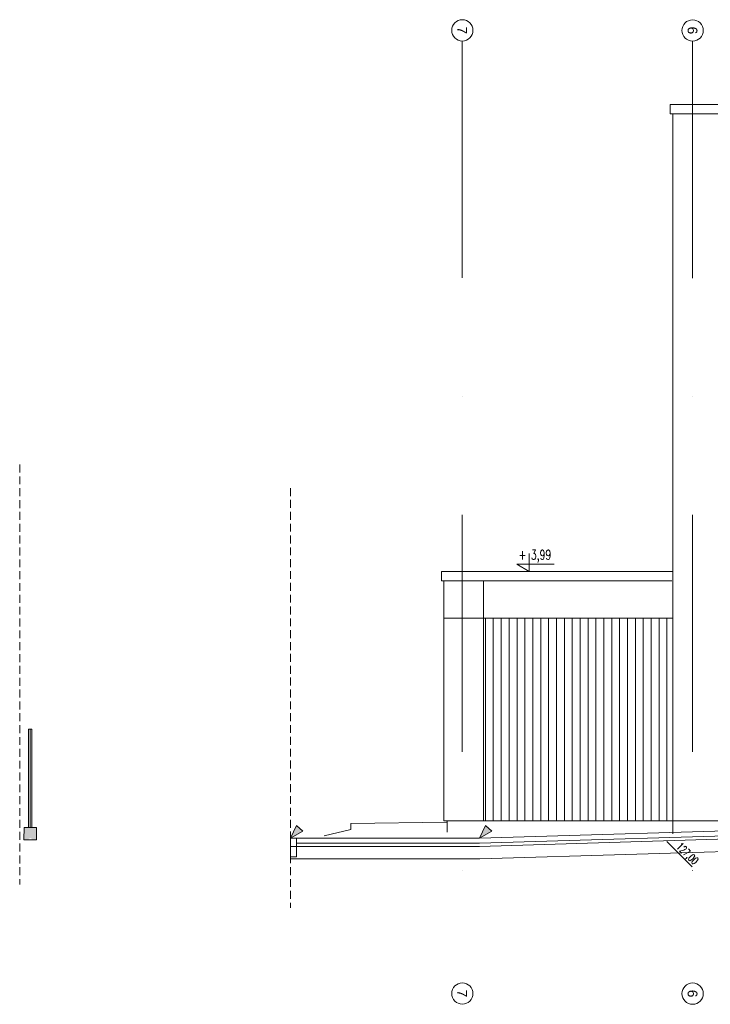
# Model space of a CAD drawing. Header units: centimetres. Extents: x -122 to 72759, y 3298 to 43172.
# Tile 7 of 243: x 25247 to 26358, y 19935 to 21519. Entities that reach past the tile are written whole.
import ezdxf

# ---------------------------------------------------------------- set-up
doc = ezdxf.new("R2010")
doc.units = ezdxf.units.CM
doc.header["$MEASUREMENT"] = 0
for name, pattern in [('0.50mmSolid', [0]), ('3', [1, 0.5, -0.5]), ('DASH2', [19.049999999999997, 12.7, -6.349999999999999]), ('DASHDOT', [25.4, 12.7, -6.35, 0, -6.35])]:
    doc.linetypes.add(name, pattern=pattern)
for name, color, linetype, lineweight in [('0-meble', 7, 'Continuous', 5), ('0-OSIE', 7, 'DASHDOT', 5), ('0-WIDOSK', 7, 'Continuous', 5), ('1- ŚREDNIA', 7, 'Continuous', 5), ('1-METKI', 7, 'Continuous', 5), ('_ nowe meble', 7, 'Continuous', 5), ('PR-METKI', 7, 'Continuous', 5), ('PRZERYWANA', 7, 'DASH2', 5), ('WYMIAREK', 7, 'Continuous', 5), ('wymiarowanie', 7, 'Continuous', 5), ('ZZZ_Xref', 7, 'Continuous', 5)]:
    doc.layers.add(name, color=color, linetype=linetype, lineweight=lineweight)
doc.styles.add('ROMAN', font='romans.shx', dxfattribs={"width": 0.7})
doc.styles.get("Standard").update_dxf_attribs({"font": 'ARIAL.TTF'})

# ---------------------------------------------------------------- blocks, each defined once
blk = doc.blocks.new('G$C1FD5D5F6')
at = {"layer": '0-OSIE', "ltscale": 30}
for points in [[(-3.874301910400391e-07, 1309.524713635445), (2.086162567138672e-07, -205.2947586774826)], [(370.6193493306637, 1309.289709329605), (370.6193504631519, -205.5297627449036)], [(559.6760738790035, 1309.508576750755), (559.6760730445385, -205.3108962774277)], [(893.5374016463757, 1309.399463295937), (893.5374023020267, -205.4200088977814)], [(1446.462766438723, 1309.513214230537), (1446.462766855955, -205.3062583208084)], [(1538.598345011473, 1309.526631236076), (1538.59834626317, -205.2928411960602)], [(1713.673783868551, 1309.51377594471), (1713.673783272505, -205.3056961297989)]]:
    blk.add_lwpolyline(points, dxfattribs=at)
at = {"layer": '0-OSIE', "linetype": '0.50mmSolid', "ltscale": 40}
for centre in [(-1.221895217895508e-06, 1326.660354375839), (370.6193497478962, 1326.425350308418), (559.6760720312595, 1326.644216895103), (893.5374011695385, 1326.535103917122), (1446.462765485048, 1326.648854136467), (1539.037582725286, 1326.662271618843), (1714.113021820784, 1326.649416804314), (-4.470348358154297e-07, -222.4303995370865), (370.6193498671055, -222.6654036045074), (559.6760731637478, -222.4465364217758), (893.5374018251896, -222.5556497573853), (1446.462766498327, -222.4418991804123), (1538.598345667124, -222.4284820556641), (1713.673783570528, -222.4413367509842)]:
    blk.add_circle(centre, 17.1356406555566, dxfattribs=at)
at = {"layer": '0-OSIE', "ltscale": 40, "char_height": 15.75, "attachment_point": 7, "rotation": 270.00000036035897}
for s, insert in [('\\pxqc;7', (-8.256848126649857, 1345.932176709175)), ('\\pxqc;6', (362.3625019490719, 1345.697172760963)), ('\\pxqc;5', (551.4192248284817, 1345.916039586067)), ('\\pxqc;4', (885.2805540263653, 1345.806925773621)), ('\\pxqc;3', (1438.20591750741, 1345.920675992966)), ('\\pxqc;2', (1530.780735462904, 1345.934093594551)), ('\\pxqc;1', (1705.856173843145, 1345.921238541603)), ('\\pxqc;7', (-8.256847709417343, -203.1585768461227)), ('\\pxqc;6', (362.3625023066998, -203.393581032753)), ('\\pxqc;5', (551.4192252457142, -203.1747140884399)), ('\\pxqc;4', (885.2805546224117, -203.2838274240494)), ('\\pxqc;3', (1438.205918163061, -203.1700778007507)), ('\\pxqc;2', (1530.341497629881, -203.1566601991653)), ('\\pxqc;1', (1705.416935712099, -203.1695150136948))]:
    blk.add_mtext_dynamic_manual_height_columns(s, width=38.33313120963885, gutter_width=12.5, heights=[17.57162346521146], dxfattribs=dict(at, insert=insert))
blk = doc.blocks.new('A$C7C032BDE')
at = {"layer": '1-METKI'}
blk.add_hatch(color=130, dxfattribs=at).paths.add_polyline_path([(-142.5147010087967, -12.69553422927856), (-107.7899259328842, -94.09010815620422), (0, 0)])
at = {"layer": '1-METKI', "color": 130}
blk.add_lwpolyline([(-142.5147010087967, -12.69553422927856), (-107.7899259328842, -94.09010815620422), (0, 0), (-142.5147010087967, -12.69553422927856)], dxfattribs=at)
blk = doc.blocks.new('G$C9EC60006')
at = {"layer": 'wymiarowanie', "linetype": '3', "ltscale": 20, "true_color": 0xa3a3a3, "transparency": 33554687}
h = blk.add_hatch(color=253, dxfattribs=at)
h.dxf.hatch_style = 1
h.paths.add_polyline_path([(-6.865677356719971, -2.384185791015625e-07), (-2.92981082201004, -1.192092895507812e-07, -0.9156694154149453), (2.929811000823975, 0), (9.999999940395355, -1.192092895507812e-07), (9.943067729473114, 20), (2.50000011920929, 20.00000011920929), (0, 19.99999976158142), (-2.500000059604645, 19.99999988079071), (-9.999999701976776, 20), (-9.999999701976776, 10.34888887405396), (-9.999999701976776, 0.1179876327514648)])
at = {"layer": 'wymiarowanie', "color": 8, "true_color": 0x737373}
for points in [[(-2.500000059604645, 19.99999988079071), (-9.999999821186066, 20), (-9.99999988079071, 0), (9.999999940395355, -1.192092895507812e-07), (9.943067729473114, 20), (2.50000011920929, 19.99999988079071), (2.50000011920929, 177.8892365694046), (-2.500000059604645, 177.8892365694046), (-2.500000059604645, 19.99999988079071), (2.50000011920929, 19.99999988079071)], [(5.960464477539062e-08, 19.99999988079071), (4.172325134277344e-07, 177.8892364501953)]]:
    blk.add_lwpolyline(points, dxfattribs=at)
blk = doc.blocks.new('G$CFF345D92')
at = {"layer": '0-meble', "xscale": -1, "rotation": 359.9999999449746}
blk.add_blockref('G$C9EC60006', (0, 0), dxfattribs=at)
blk = doc.blocks.new('A$C62ED3DEA')
at = {"layer": '0-WIDOSK', "const_width": 1}
blk.add_lwpolyline([(-17.55801372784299, 10.77340776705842), (-1.818989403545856e-12, -3.637978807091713e-12), (-1.818989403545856e-12, 10.77340776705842)], dxfattribs=at)
at = {"layer": 'PR-METKI', "ltscale": 15}
for points in [[(-1.818989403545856e-12, -2.728484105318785e-12), (-1.818989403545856e-12, 26.32330762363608)], [(-1.818989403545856e-12, -2.728484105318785e-12), (-17.55801372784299, 10.77340776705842), (36.06441087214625, 10.77340776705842), (-1.818989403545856e-12, 10.77340776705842), (-1.818989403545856e-12, -2.728484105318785e-12)], [(-9.247762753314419, -2.728484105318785e-12), (9.247762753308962, -2.728484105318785e-12)]]:
    blk.add_lwpolyline(points, dxfattribs=at)
blk = doc.blocks.new('G$C032EC77B')
at = {"layer": 'PR-METKI', "xscale": 1.115624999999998, "yscale": 1.115624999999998, "zscale": 1.115625, "rotation": 1.219350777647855e-06}
blk.add_blockref('A$C62ED3DEA', (-2.980232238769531e-08, 0), dxfattribs=at)
at = {"layer": 'PR-METKI', "color": 51, "ltscale": 15, "insert": (-16.7040795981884, 14.52261757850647), "char_height": 15.61875, "width": 196.677059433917, "attachment_point": 7, "rotation": 1.219333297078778e-06}
blk.add_mtext('{\\W0.7;\\Fromans|c238;+ 3,99}', dxfattribs=at)
blk = doc.blocks.new('G$C8E3AB248')
at = {"layer": '_ nowe meble', "lineweight": 5, "ltscale": 0.5, "transparency": 33554687}
h = blk.add_hatch(dxfattribs=at)
h.set_pattern_fill('ANSI31', color=256, scale=4.000000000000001, angle=273.1887953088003)
h.set_pattern_definition([(90, (-9842.978561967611, 2615.747253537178), (-12.7, -2.664535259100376e-15), [])])
h.paths.add_polyline_path([(32.35172936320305, 4449.455053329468), (-272.3978437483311, 4449.455053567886), (-272.3978436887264, 4123.588706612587), (32.35172918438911, 4123.588706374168)])
at = {"layer": '1- ŚREDNIA', "lineweight": 5}
for points in [[(226.3825390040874, 4110.739504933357), (-278.6440645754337, 4095.588706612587), (-582.9670598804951, 4095.588698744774)], [(226.3825390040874, 4102.735905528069), (-278.5240915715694, 4087.588706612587), (-572.9670449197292, 4087.588708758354)]]:
    blk.add_lwpolyline(points, dxfattribs=at)
blk.add_lwpolyline([(-582.9670447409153, 4095.588707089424), (-582.9670447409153, 4065.588707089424), (-572.96704480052, 4065.588707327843), (-572.9670449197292, 4095.588707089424)], close=True, dxfattribs=at)
at = {"layer": '_ nowe meble', "lineweight": 5, "ltscale": 0.5}
blk.add_lwpolyline([(632.924022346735, 5260.588703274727), (28.35172972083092, 5260.588703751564), (28.35172978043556, 5275.588703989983), (632.9240224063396, 5275.588703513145)], close=True, dxfattribs=at)
for points in [[(32.35172918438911, 4102.588703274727), (32.35172978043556, 5260.588703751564), (86.35173013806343, 5260.588703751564)], [(51.8472007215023, 5260.588703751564), (608.924022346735, 5260.588703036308), (628.9240224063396, 5260.588703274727), (628.9240221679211, 4846.275706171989)], [(32.35172942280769, 4524.455050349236), (-339.9100228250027, 4524.455053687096), (-339.9100226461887, 4509.455053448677), (30.70932772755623, 4509.455053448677)], [(32.35172936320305, 4524.455053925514), (-279.9100221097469, 4524.455053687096)], [(-335.9100216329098, 4509.455053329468), (-335.9100215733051, 4449.455053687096), (32.35172936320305, 4449.455053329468)], [(-272.3978436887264, 4123.588706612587), (-272.3978437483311, 4509.455053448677)], [(-335.9100213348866, 4459.214339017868), (-335.9100212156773, 4123.588706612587), (243.2891629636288, 4123.588706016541)], [(-331.9100215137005, 4121.644261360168), (-485.9100212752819, 4119.505372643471), (-485.9100212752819, 4109.58870613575), (-528.6069204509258, 4099.600188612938)], [(-330.9100211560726, 4123.588706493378), (-330.9100210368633, 4105.588705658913)], [(226.3825390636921, 4097.733656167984), (-278.4491084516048, 4082.588706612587), (-582.9670447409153, 4082.588707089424)], [(226.9822693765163, 4077.742650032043), (-278.1491760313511, 4062.588706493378), (-582.9670446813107, 4062.588707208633)]]:
    blk.add_lwpolyline(points, dxfattribs=at)
at = {"layer": 'PRZERYWANA', "lineweight": 5}
for points in [[(-1018.644066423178, 4696.600353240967), (-1018.64406439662, 4021.377244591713)], [(-582.9670464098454, 4658.733512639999), (-582.9670444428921, 3983.510403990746)]]:
    blk.add_lwpolyline(points, dxfattribs=at)
at = {"layer": 'wymiarowanie', "lineweight": 5}
blk.add_lwpolyline([(22.61652937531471, 4090.588706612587), (63.77313080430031, 4049.432104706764)], dxfattribs=at)
at = {"layer": '_ nowe meble', "lineweight": 5, "ltscale": 0.5}
blk.add_blockref('G$C1FD5D5F6', (-306.2735250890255, 4068.354340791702), dxfattribs=at)
at = {"layer": 'WYMIAREK', "lineweight": 5, "xscale": 0.1599999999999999, "yscale": 0.16, "zscale": 0.16, "rotation": 204.1049731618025}
for p in [(-582.9670597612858, 4095.588698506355), (-278.6440680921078, 4095.588698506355)]:
    blk.add_blockref('A$C7C032BDE', p, dxfattribs=at)
at = {"layer": 'wymiarowanie', "lineweight": 5, "ltscale": 0.5}
for name, p in [('G$C032EC77B', (-198.8966676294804, 4524.455052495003)), ('G$CFF345D92', (-1001.738946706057, 4093.180955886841))]:
    blk.add_blockref(name, p, dxfattribs=at)
at = {"layer": 'wymiarowanie', "lineweight": 5, "insert": (34.71578195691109, 4078.489452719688), "char_height": 12.403125, "width": 76.64450670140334, "attachment_point": 7, "rotation": 314.9999995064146, "style": 'ROMAN'}
blk.add_mtext('127,00', dxfattribs=at)

msp = doc.modelspace()

# ---------------------------------------------------------------- block references
at = {"layer": 'ZZZ_Xref'}
msp.add_blockref('G$C8E3AB248', (26265.49584125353, 16106.73939421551), dxfattribs=at)

doc.saveas('drawing.dxf')
